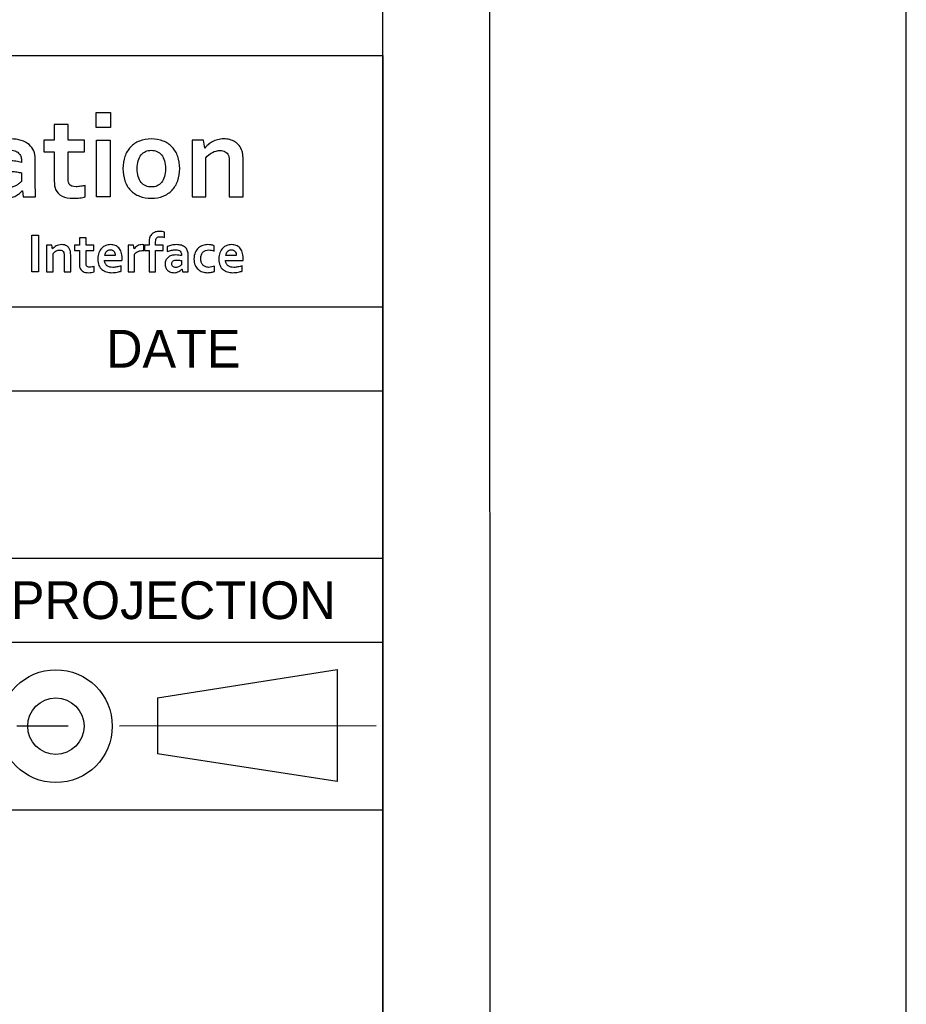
# Model space of a CAD drawing. Header units: inches. Extents: x 0 to 46.8, y 0 to 33.1.
# Tile 11 of 19: x 43.4 to 46.8, y 3.2 to 6.9. Entities that reach past the tile are written whole.
import ezdxf

# ---------------------------------------------------------------- set-up
doc = ezdxf.new("R2010")
doc.units = ezdxf.units.IN
doc.header["$LTSCALE"] = 2.572441
doc.header["$MEASUREMENT"] = 0
doc.linetypes.add('CENTER', pattern=[0.6, 0.375, -0.075, 0.075, -0.075])
doc.layers.add('TOPRW07-FORMAT', color=7, linetype='CONTINUOUS')
doc.styles.add('TEXTSTYLE_2', font='gothic.ttf')

# ---------------------------------------------------------------- blocks, each defined once
blk = doc.blocks.new('216_BL0', base_point=(44.0134, 4.2517))
at = {"layer": 'TOPRW07-FORMAT', "color": 1, "linetype": 'CONTINUOUS'}
for p, q in [((43.9563, 4.3574), (44.6314, 4.4643)), ((44.6314, 4.4643), (44.6314, 4.0428)), ((43.9563, 4.3574), (43.9563, 4.1467)), ((44.6314, 4.0428), (43.9563, 4.1467))]:
    blk.add_line(p, q, dxfattribs=at)
at = {"layer": 'TOPRW07-FORMAT', "color": 2, "linetype": 'CENTER'}
blk.add_line((44.7782, 4.253), (43.2486, 4.2506), dxfattribs=at)
at = {"layer": 'TOPRW07-FORMAT', "color": 2, "linetype": 'CONTINUOUS'}
for radius in [0.212, 0.106]:
    blk.add_circle((43.5742, 4.2511), radius, dxfattribs=at)
blk = doc.blocks.new('M2I_CORP_CI_01_BL1', base_point=(42.4171, 6.2903))
at = {"layer": 'TOPRW07-FORMAT', "color": 7, "linetype": 'CONTINUOUS'}
for p, q in [((43.7253, 6.5576), (43.7799, 6.5576)), ((43.7253, 6.5013), (43.7253, 6.5576)), ((43.7799, 6.5576), (43.7799, 6.5013)), ((43.7799, 6.5013), (43.7253, 6.5013)), ((43.7267, 6.4527), (43.7786, 6.4527)), ((43.7267, 6.24), (43.7267, 6.4527)), ((43.7786, 6.4527), (43.7786, 6.24)), ((43.7786, 6.24), (43.7267, 6.24)), ((43.4836, 5.9579), (43.4836, 6.0966)), ((43.4836, 6.0966), (43.509, 6.0966)), ((43.509, 6.0966), (43.509, 5.9579)), ((43.509, 5.9579), (43.4836, 5.9579))]:
    blk.add_line(p, q, dxfattribs=at)
for points, knots in [([(43.6847, 6.2403), (43.679, 6.2385), (43.672, 6.2373), (43.6639, 6.236), (43.6557, 6.2351), (43.6481, 6.2346), (43.641, 6.2346), (43.6234, 6.2346), (43.6088, 6.2374), (43.5974, 6.243), (43.5861, 6.2488), (43.5779, 6.2572), (43.5733, 6.2681), (43.5699, 6.2758), (43.5683, 6.2864), (43.5683, 6.2996), (43.5683, 6.2996), (43.5683, 6.4099), (43.5683, 6.4099), (43.5683, 6.4099), (43.5287, 6.4099), (43.5287, 6.4099), (43.5287, 6.4099), (43.5287, 6.4527), (43.5287, 6.4527), (43.5287, 6.4527), (43.5683, 6.4527), (43.5683, 6.4527), (43.5683, 6.4527), (43.5683, 6.512), (43.5683, 6.512), (43.5683, 6.512), (43.6203, 6.512), (43.6203, 6.512), (43.6203, 6.512), (43.6203, 6.4527), (43.6203, 6.4527), (43.6203, 6.4527), (43.6816, 6.4527), (43.6816, 6.4527), (43.6816, 6.4527), (43.6816, 6.4099), (43.6816, 6.4099), (43.6816, 6.4099), (43.6203, 6.4099), (43.6203, 6.4099), (43.6203, 6.4099), (43.6203, 6.3064), (43.6203, 6.3064), (43.6203, 6.2982), (43.6215, 6.2922), (43.6239, 6.2882), (43.6285, 6.2815), (43.6371, 6.2783), (43.65, 6.2783), (43.6561, 6.2783), (43.662, 6.2788), (43.668, 6.2797), (43.6739, 6.2805), (43.6795, 6.2816), (43.6847, 6.283), (43.6847, 6.283), (43.6847, 6.2403), (43.6847, 6.2403)], [0, 0, 0, 0, 1, 1, 1, 2, 2, 2, 3, 3, 3, 4, 4, 4, 5, 5, 5, 6, 6, 6, 7, 7, 7, 8, 8, 8, 9, 9, 9, 10, 10, 10, 11, 11, 11, 12, 12, 12, 13, 13, 13, 14, 14, 14, 15, 15, 15, 16, 16, 16, 17, 17, 17, 18, 18, 18, 19, 19, 19, 20, 20, 20, 21, 21, 21, 21]), ([(43.4487, 6.2626), (43.4487, 6.2626), (43.4477, 6.2626), (43.4477, 6.2626), (43.4449, 6.2594), (43.4414, 6.2563), (43.4373, 6.2531), (43.4331, 6.2499), (43.4286, 6.2471), (43.4233, 6.2442), (43.4181, 6.2411), (43.4121, 6.2389), (43.4057, 6.2373), (43.3992, 6.2354), (43.3924, 6.2346), (43.3848, 6.2346), (43.3749, 6.2346), (43.3654, 6.2361), (43.3565, 6.2391), (43.3476, 6.2424), (43.3401, 6.2471), (43.3339, 6.2529), (43.3277, 6.2587), (43.3228, 6.2658), (43.3193, 6.2742), (43.3156, 6.2826), (43.3137, 6.2922), (43.3137, 6.3026), (43.3137, 6.314), (43.3157, 6.3243), (43.32, 6.3331), (43.3241, 6.3423), (43.3298, 6.35), (43.3375, 6.3563), (43.3449, 6.3625), (43.3538, 6.3673), (43.3642, 6.3706), (43.3746, 6.374), (43.3861, 6.3754), (43.3986, 6.3754), (43.4079, 6.3754), (43.4164, 6.3749), (43.4241, 6.3738), (43.4318, 6.3728), (43.4386, 6.3713), (43.4444, 6.3697), (43.4444, 6.3697), (43.4444, 6.3782), (43.4444, 6.3782), (43.4444, 6.3833), (43.4436, 6.3879), (43.442, 6.3927), (43.4403, 6.3972), (43.4376, 6.4013), (43.4338, 6.4049), (43.4302, 6.4085), (43.4253, 6.4114), (43.4193, 6.4135), (43.4133, 6.4154), (43.406, 6.4166), (43.3974, 6.4166), (43.3869, 6.4166), (43.3763, 6.4154), (43.3658, 6.4131), (43.3552, 6.4107), (43.3438, 6.4072), (43.3314, 6.4026), (43.3314, 6.4026), (43.3314, 6.4432), (43.3314, 6.4432), (43.3422, 6.4478), (43.3535, 6.4515), (43.3655, 6.4539), (43.3775, 6.4564), (43.3901, 6.4579), (43.4032, 6.4579), (43.4187, 6.4579), (43.4325, 6.4559), (43.444, 6.4521), (43.4556, 6.4485), (43.4654, 6.4432), (43.4731, 6.4364), (43.4811, 6.4298), (43.4868, 6.422), (43.4908, 6.4131), (43.4946, 6.4037), (43.4965, 6.394), (43.4965, 6.3833), (43.4965, 6.3833), (43.4965, 6.3032), (43.4965, 6.3032), (43.4965, 6.2891), (43.4967, 6.2773), (43.497, 6.267), (43.4973, 6.257), (43.4976, 6.248), (43.4978, 6.24), (43.4978, 6.24), (43.451, 6.24), (43.451, 6.24), (43.451, 6.24), (43.4487, 6.2626), (43.4487, 6.2626)], [0, 0, 0, 0, 1, 1, 1, 2, 2, 2, 3, 3, 3, 4, 4, 4, 5, 5, 5, 6, 6, 6, 7, 7, 7, 8, 8, 8, 9, 9, 9, 10, 10, 10, 11, 11, 11, 12, 12, 12, 13, 13, 13, 14, 14, 14, 15, 15, 15, 16, 16, 16, 17, 17, 17, 18, 18, 18, 19, 19, 19, 20, 20, 20, 21, 21, 21, 22, 22, 22, 23, 23, 23, 24, 24, 24, 25, 25, 25, 26, 26, 26, 27, 27, 27, 28, 28, 28, 29, 29, 29, 30, 30, 30, 31, 31, 31, 32, 32, 32, 33, 33, 33, 34, 34, 34, 34]), ([(44.0397, 6.3463), (44.0397, 6.3296), (44.0372, 6.3144), (44.0322, 6.3007), (44.0273, 6.2867), (44.0203, 6.2749), (44.011, 6.2652), (44.0017, 6.2555), (43.9906, 6.248), (43.9772, 6.2425), (43.9641, 6.2373), (43.9495, 6.2346), (43.9333, 6.2346), (43.9165, 6.2346), (43.9015, 6.2373), (43.8882, 6.2425), (43.875, 6.248), (43.8639, 6.2555), (43.8545, 6.2652), (43.8453, 6.2749), (43.8383, 6.2867), (43.8335, 6.3007), (43.8287, 6.3144), (43.8261, 6.3296), (43.8261, 6.3463), (43.8261, 6.363), (43.8287, 6.3781), (43.8336, 6.3919), (43.8385, 6.4056), (43.8456, 6.4174), (43.8549, 6.427), (43.8642, 6.4369), (43.8754, 6.4444), (43.8885, 6.4499), (43.9018, 6.4553), (43.9165, 6.4579), (43.9327, 6.4579), (43.9495, 6.4579), (43.9644, 6.4553), (43.9777, 6.4499), (43.9908, 6.4444), (44.002, 6.4369), (44.0113, 6.427), (44.0204, 6.4174), (44.0275, 6.4056), (44.0323, 6.3919), (44.0374, 6.3781), (44.0397, 6.363), (44.0397, 6.3463)], [0, 0, 0, 0, 1, 1, 1, 2, 2, 2, 3, 3, 3, 4, 4, 4, 5, 5, 5, 6, 6, 6, 7, 7, 7, 8, 8, 8, 9, 9, 9, 10, 10, 10, 11, 11, 11, 12, 12, 12, 13, 13, 13, 14, 14, 14, 15, 15, 15, 16, 16, 16, 16]), ([(44.1336, 6.4231), (44.1336, 6.4231), (44.1346, 6.4231), (44.1346, 6.4231), (44.1375, 6.4273), (44.1414, 6.4318), (44.1461, 6.436), (44.1509, 6.4402), (44.1563, 6.4438), (44.1622, 6.4472), (44.1682, 6.4503), (44.1748, 6.453), (44.1822, 6.455), (44.1893, 6.4568), (44.1971, 6.4579), (44.2051, 6.4579), (44.2131, 6.4579), (44.2204, 6.4568), (44.2278, 6.4553), (44.2349, 6.4535), (44.2415, 6.4506), (44.2475, 6.4469), (44.2535, 6.4432), (44.2589, 6.4384), (44.2634, 6.4326), (44.2681, 6.4266), (44.2718, 6.4196), (44.2743, 6.4114), (44.2758, 6.4069), (44.2768, 6.4018), (44.2773, 6.3967), (44.2777, 6.3911), (44.2782, 6.385), (44.2782, 6.3781), (44.2782, 6.3781), (44.2782, 6.24), (44.2782, 6.24), (44.2782, 6.24), (44.226, 6.24), (44.226, 6.24), (44.226, 6.24), (44.226, 6.3699), (44.226, 6.3699), (44.226, 6.3754), (44.2258, 6.3805), (44.2253, 6.3848), (44.225, 6.3885), (44.2241, 6.3922), (44.223, 6.3952), (44.2203, 6.4021), (44.2164, 6.4069), (44.211, 6.4099), (44.2057, 6.4128), (44.1992, 6.4143), (44.1917, 6.4143), (44.1815, 6.4143), (44.1719, 6.4117), (44.1625, 6.4072), (44.1533, 6.4023), (44.145, 6.3955), (44.1378, 6.3863), (44.1378, 6.3863), (44.1378, 6.24), (44.1378, 6.24), (44.1378, 6.24), (44.086, 6.24), (44.086, 6.24), (44.086, 6.24), (44.086, 6.4527), (44.086, 6.4527), (44.086, 6.4527), (44.1288, 6.4527), (44.1288, 6.4527), (44.1288, 6.4527), (44.1336, 6.4231), (44.1336, 6.4231)], [0, 0, 0, 0, 1, 1, 1, 2, 2, 2, 3, 3, 3, 4, 4, 4, 5, 5, 5, 6, 6, 6, 7, 7, 7, 8, 8, 8, 9, 9, 9, 10, 10, 10, 11, 11, 11, 12, 12, 12, 13, 13, 13, 14, 14, 14, 15, 15, 15, 16, 16, 16, 17, 17, 17, 18, 18, 18, 19, 19, 19, 20, 20, 20, 21, 21, 21, 22, 22, 22, 23, 23, 23, 24, 24, 24, 25, 25, 25, 25]), ([(43.986, 6.3463), (43.986, 6.3574), (43.9847, 6.3673), (43.982, 6.376), (43.9795, 6.3848), (43.9757, 6.3919), (43.9711, 6.3978), (43.9663, 6.4036), (43.9609, 6.408), (43.9543, 6.411), (43.9476, 6.4138), (43.9405, 6.4152), (43.9327, 6.4152), (43.9251, 6.4152), (43.9181, 6.4138), (43.9116, 6.411), (43.905, 6.408), (43.8994, 6.4036), (43.8948, 6.3978), (43.8901, 6.3919), (43.8865, 6.3848), (43.8839, 6.376), (43.8812, 6.3673), (43.8799, 6.3574), (43.8799, 6.3463), (43.8799, 6.3349), (43.8812, 6.325), (43.8839, 6.3164), (43.8865, 6.3077), (43.8901, 6.3007), (43.8949, 6.2947), (43.8996, 6.2889), (43.9052, 6.2844), (43.9118, 6.2816), (43.9182, 6.2786), (43.9253, 6.2773), (43.9333, 6.2773), (43.9409, 6.2773), (43.948, 6.2786), (43.9545, 6.2816), (43.9609, 6.2844), (43.9663, 6.2889), (43.9711, 6.2947), (43.9757, 6.3007), (43.9795, 6.3077), (43.982, 6.3164), (43.9847, 6.325), (43.986, 6.3349), (43.986, 6.3463)], [0, 0, 0, 0, 1, 1, 1, 2, 2, 2, 3, 3, 3, 4, 4, 4, 5, 5, 5, 6, 6, 6, 7, 7, 7, 8, 8, 8, 9, 9, 9, 10, 10, 10, 11, 11, 11, 12, 12, 12, 13, 13, 13, 14, 14, 14, 15, 15, 15, 16, 16, 16, 16]), ([(43.4444, 6.3306), (43.4395, 6.3316), (43.4338, 6.3328), (43.4273, 6.3338), (43.421, 6.3347), (43.4145, 6.3353), (43.4079, 6.3353), (43.3951, 6.3353), (43.3852, 6.3326), (43.3777, 6.3275), (43.3703, 6.3227), (43.3666, 6.3149), (43.3666, 6.3045), (43.3666, 6.2996), (43.3674, 6.2955), (43.3692, 6.292), (43.3707, 6.2882), (43.3731, 6.2853), (43.3759, 6.283), (43.3789, 6.2807), (43.3822, 6.279), (43.386, 6.2777), (43.3898, 6.2764), (43.3938, 6.2761), (43.3981, 6.2761), (43.4032, 6.2761), (43.4083, 6.2766), (43.4129, 6.2781), (43.4176, 6.2794), (43.4219, 6.2813), (43.4258, 6.2833), (43.4299, 6.2855), (43.4333, 6.2877), (43.4366, 6.2905), (43.4397, 6.2932), (43.4423, 6.2958), (43.4444, 6.2981), (43.4444, 6.2981), (43.4444, 6.3306), (43.4444, 6.3306)], [0, 0, 0, 0, 1, 1, 1, 2, 2, 2, 3, 3, 3, 4, 4, 4, 5, 5, 5, 6, 6, 6, 7, 7, 7, 8, 8, 8, 9, 9, 9, 10, 10, 10, 11, 11, 11, 12, 12, 12, 13, 13, 13, 13]), ([(43.9827, 6.088), (43.9802, 6.0885), (43.9773, 6.0892), (43.9744, 6.0896), (43.9715, 6.09), (43.9689, 6.0902), (43.9663, 6.0902), (43.9635, 6.0902), (43.9611, 6.0899), (43.959, 6.0895), (43.9568, 6.0887), (43.955, 6.0876), (43.9534, 6.0861), (43.9521, 6.0846), (43.9509, 6.0824), (43.9502, 6.0801), (43.9495, 6.0778), (43.949, 6.0748), (43.949, 6.0714), (43.949, 6.0714), (43.949, 6.0582), (43.949, 6.0582), (43.949, 6.0582), (43.9769, 6.0582), (43.9769, 6.0582), (43.9769, 6.0582), (43.9769, 6.0381), (43.9769, 6.0381), (43.9769, 6.0381), (43.949, 6.0381), (43.949, 6.0381), (43.949, 6.0381), (43.949, 5.9579), (43.949, 5.9579), (43.949, 5.9579), (43.9246, 5.9579), (43.9246, 5.9579), (43.9246, 5.9579), (43.9246, 6.0381), (43.9246, 6.0381), (43.9246, 6.0381), (43.9076, 6.0381), (43.9076, 6.0381), (43.9076, 6.0381), (43.9076, 6.0582), (43.9076, 6.0582), (43.9076, 6.0582), (43.9246, 6.0582), (43.9246, 6.0582), (43.9246, 6.0582), (43.9246, 6.0701), (43.9246, 6.0701), (43.9246, 6.0771), (43.9255, 6.0833), (43.9275, 6.0884), (43.9294, 6.0933), (43.9322, 6.0978), (43.9356, 6.1007), (43.9393, 6.1042), (43.9434, 6.1064), (43.948, 6.1081), (43.9529, 6.1097), (43.958, 6.1103), (43.9637, 6.1103), (43.9672, 6.1103), (43.9705, 6.1101), (43.9739, 6.1094), (43.9773, 6.109), (43.9804, 6.1083), (43.9827, 6.1074), (43.9827, 6.1074), (43.9827, 6.088), (43.9827, 6.088)], [0, 0, 0, 0, 1, 1, 1, 2, 2, 2, 3, 3, 3, 4, 4, 4, 5, 5, 5, 6, 6, 6, 7, 7, 7, 8, 8, 8, 9, 9, 9, 10, 10, 10, 11, 11, 11, 12, 12, 12, 13, 13, 13, 14, 14, 14, 15, 15, 15, 16, 16, 16, 17, 17, 17, 18, 18, 18, 19, 19, 19, 20, 20, 20, 21, 21, 21, 22, 22, 22, 23, 23, 23, 24, 24, 24, 24]), ([(43.7179, 5.9579), (43.7151, 5.9573), (43.7117, 5.9564), (43.7081, 5.956), (43.7043, 5.9556), (43.7006, 5.9552), (43.6974, 5.9552), (43.689, 5.9552), (43.682, 5.9565), (43.6766, 5.9593), (43.6714, 5.9622), (43.6677, 5.966), (43.6654, 5.9711), (43.6637, 5.9747), (43.663, 5.9798), (43.663, 5.986), (43.663, 5.986), (43.663, 6.0381), (43.663, 6.0381), (43.663, 6.0381), (43.6444, 6.0381), (43.6444, 6.0381), (43.6444, 6.0381), (43.6444, 6.0582), (43.6444, 6.0582), (43.6444, 6.0582), (43.663, 6.0582), (43.663, 6.0582), (43.663, 6.0582), (43.663, 6.0863), (43.663, 6.0863), (43.663, 6.0863), (43.6876, 6.0863), (43.6876, 6.0863), (43.6876, 6.0863), (43.6876, 6.0582), (43.6876, 6.0582), (43.6876, 6.0582), (43.7166, 6.0582), (43.7166, 6.0582), (43.7166, 6.0582), (43.7166, 6.0381), (43.7166, 6.0381), (43.7166, 6.0381), (43.6876, 6.0381), (43.6876, 6.0381), (43.6876, 6.0381), (43.6876, 5.9892), (43.6876, 5.9892), (43.6876, 5.9854), (43.6881, 5.9825), (43.6893, 5.9807), (43.6914, 5.9774), (43.6954, 5.9759), (43.7016, 5.9759), (43.7045, 5.9759), (43.7073, 5.9761), (43.7101, 5.9767), (43.7129, 5.977), (43.7154, 5.9776), (43.7179, 5.9781), (43.7179, 5.9781), (43.7179, 5.9579), (43.7179, 5.9579)], [0, 0, 0, 0, 1, 1, 1, 2, 2, 2, 3, 3, 3, 4, 4, 4, 5, 5, 5, 6, 6, 6, 7, 7, 7, 8, 8, 8, 9, 9, 9, 10, 10, 10, 11, 11, 11, 12, 12, 12, 13, 13, 13, 14, 14, 14, 15, 15, 15, 16, 16, 16, 17, 17, 17, 18, 18, 18, 19, 19, 19, 20, 20, 20, 21, 21, 21, 21]), ([(43.5617, 6.0443), (43.5617, 6.0443), (43.562, 6.0443), (43.562, 6.0443), (43.5635, 6.0463), (43.5653, 6.0482), (43.5675, 6.0504), (43.5697, 6.0524), (43.5723, 6.0542), (43.575, 6.0557), (43.5778, 6.0571), (43.5809, 6.0582), (43.5844, 6.0592), (43.5877, 6.0601), (43.5915, 6.0606), (43.5954, 6.0606), (43.5991, 6.0606), (43.6026, 6.0602), (43.606, 6.0595), (43.6094, 6.0587), (43.6126, 6.0571), (43.6154, 6.0556), (43.6183, 6.0539), (43.6207, 6.0514), (43.6229, 6.0485), (43.625, 6.0461), (43.6268, 6.0424), (43.628, 6.0387), (43.6286, 6.0366), (43.6291, 6.0343), (43.6293, 6.0319), (43.6296, 6.0292), (43.6298, 6.0262), (43.6298, 6.0229), (43.6298, 6.0229), (43.6298, 5.9579), (43.6298, 5.9579), (43.6298, 5.9579), (43.6053, 5.9579), (43.6053, 5.9579), (43.6053, 5.9579), (43.6053, 6.0192), (43.6053, 6.0192), (43.6053, 6.0217), (43.6051, 6.0243), (43.6048, 6.026), (43.6047, 6.028), (43.6043, 6.0299), (43.6036, 6.0314), (43.6026, 6.0344), (43.6005, 6.0366), (43.5982, 6.0381), (43.5956, 6.0394), (43.5926, 6.0401), (43.5891, 6.0401), (43.5842, 6.0401), (43.5794, 6.0388), (43.5754, 6.0367), (43.5708, 6.0345), (43.5669, 6.0314), (43.5635, 6.0271), (43.5635, 6.0271), (43.5635, 5.9579), (43.5635, 5.9579), (43.5635, 5.9579), (43.539, 5.9579), (43.539, 5.9579), (43.539, 5.9579), (43.539, 6.0582), (43.539, 6.0582), (43.539, 6.0582), (43.5593, 6.0582), (43.5593, 6.0582), (43.5593, 6.0582), (43.5617, 6.0443), (43.5617, 6.0443)], [0, 0, 0, 0, 1, 1, 1, 2, 2, 2, 3, 3, 3, 4, 4, 4, 5, 5, 5, 6, 6, 6, 7, 7, 7, 8, 8, 8, 9, 9, 9, 10, 10, 10, 11, 11, 11, 12, 12, 12, 13, 13, 13, 14, 14, 14, 15, 15, 15, 16, 16, 16, 17, 17, 17, 18, 18, 18, 19, 19, 19, 20, 20, 20, 21, 21, 21, 22, 22, 22, 23, 23, 23, 24, 24, 24, 25, 25, 25, 25]), ([(43.7887, 5.9749), (43.7935, 5.9749), (43.7985, 5.9757), (43.8037, 5.9767), (43.8088, 5.9774), (43.814, 5.9789), (43.8194, 5.9807), (43.8194, 5.9807), (43.8194, 5.9608), (43.8194, 5.9608), (43.8163, 5.9597), (43.8114, 5.9585), (43.805, 5.9573), (43.7983, 5.956), (43.7914, 5.9552), (43.7845, 5.9552), (43.7774, 5.9552), (43.7706, 5.9561), (43.7642, 5.9581), (43.7578, 5.9599), (43.7522, 5.9629), (43.7474, 5.9668), (43.7427, 5.9709), (43.7389, 5.9763), (43.7361, 5.9828), (43.7333, 5.9891), (43.7319, 5.997), (43.7319, 6.0064), (43.7319, 6.0155), (43.7333, 6.0234), (43.7358, 6.0303), (43.7385, 6.037), (43.742, 6.0429), (43.7465, 6.0471), (43.7508, 6.0517), (43.756, 6.0551), (43.7616, 6.0571), (43.7673, 6.0595), (43.7731, 6.0606), (43.7792, 6.0606), (43.7856, 6.0606), (43.7914, 6.0596), (43.7968, 6.0578), (43.8022, 6.056), (43.8068, 6.0528), (43.8107, 6.0485), (43.8145, 6.0446), (43.8177, 6.0392), (43.8197, 6.0327), (43.822, 6.0261), (43.823, 6.0185), (43.823, 6.0095), (43.8229, 6.0062), (43.8229, 6.0031), (43.8227, 6.0009), (43.8227, 6.0009), (43.757, 6.0009), (43.757, 6.0009), (43.7574, 5.9962), (43.7584, 5.9922), (43.7601, 5.9888), (43.7618, 5.9858), (43.7641, 5.983), (43.7669, 5.981), (43.7696, 5.9789), (43.7728, 5.9774), (43.7767, 5.9764), (43.7804, 5.9757), (43.7845, 5.9749), (43.7887, 5.9749)], [0, 0, 0, 0, 1, 1, 1, 2, 2, 2, 3, 3, 3, 4, 4, 4, 5, 5, 5, 6, 6, 6, 7, 7, 7, 8, 8, 8, 9, 9, 9, 10, 10, 10, 11, 11, 11, 12, 12, 12, 13, 13, 13, 14, 14, 14, 15, 15, 15, 16, 16, 16, 17, 17, 17, 18, 18, 18, 19, 19, 19, 20, 20, 20, 21, 21, 21, 22, 22, 22, 23, 23, 23, 23]), ([(43.779, 6.0416), (43.7758, 6.0416), (43.773, 6.0411), (43.7706, 6.04), (43.7682, 6.0386), (43.7662, 6.0371), (43.7643, 6.0352), (43.7627, 6.0331), (43.7612, 6.0308), (43.7602, 6.0283), (43.7592, 6.0257), (43.7585, 6.0229), (43.7581, 6.0199), (43.7581, 6.0199), (43.7976, 6.0199), (43.7976, 6.0199), (43.7976, 6.0229), (43.7972, 6.0257), (43.7963, 6.0283), (43.7956, 6.0308), (43.7944, 6.0331), (43.7929, 6.0352), (43.7912, 6.0371), (43.7894, 6.0386), (43.7871, 6.04), (43.7848, 6.0411), (43.7821, 6.0416), (43.779, 6.0416)], [0, 0, 0, 0, 1, 1, 1, 2, 2, 2, 3, 3, 3, 4, 4, 4, 5, 5, 5, 6, 6, 6, 7, 7, 7, 8, 8, 8, 9, 9, 9, 9]), ([(43.9054, 6.0387), (43.9054, 6.0387), (43.9033, 6.0387), (43.9033, 6.0387), (43.8959, 6.0387), (43.8892, 6.0376), (43.8835, 6.0353), (43.8779, 6.0331), (43.8734, 6.0299), (43.8703, 6.025), (43.8703, 6.025), (43.8703, 5.9579), (43.8703, 5.9579), (43.8703, 5.9579), (43.8459, 5.9579), (43.8459, 5.9579), (43.8459, 5.9579), (43.8459, 6.0582), (43.8459, 6.0582), (43.8459, 6.0582), (43.8661, 6.0582), (43.8661, 6.0582), (43.8661, 6.0582), (43.8683, 6.0443), (43.8683, 6.0443), (43.8683, 6.0443), (43.8688, 6.0443), (43.8688, 6.0443), (43.8717, 6.0493), (43.8757, 6.0534), (43.8807, 6.0563), (43.8859, 6.0592), (43.892, 6.0606), (43.8991, 6.0606), (43.9015, 6.0606), (43.9037, 6.0604), (43.9054, 6.0602), (43.9054, 6.0602), (43.9054, 6.0387), (43.9054, 6.0387)], [0, 0, 0, 0, 1, 1, 1, 2, 2, 2, 3, 3, 3, 4, 4, 4, 5, 5, 5, 6, 6, 6, 7, 7, 7, 8, 8, 8, 9, 9, 9, 10, 10, 10, 11, 11, 11, 12, 12, 12, 13, 13, 13, 13]), ([(44.0485, 5.9684), (44.0485, 5.9684), (44.048, 5.9684), (44.048, 5.9684), (44.0466, 5.9672), (44.045, 5.9657), (44.0432, 5.9639), (44.0413, 5.9624), (44.0391, 5.9612), (44.0364, 5.9599), (44.034, 5.9585), (44.0312, 5.9575), (44.0282, 5.9564), (44.0253, 5.9556), (44.022, 5.9552), (44.0184, 5.9552), (44.0135, 5.9552), (44.0093, 5.956), (44.0051, 5.9575), (44.001, 5.9591), (43.9973, 5.9612), (43.9944, 5.9638), (43.9915, 5.9667), (43.9891, 5.9701), (43.9875, 5.9742), (43.9855, 5.978), (43.9849, 5.9825), (43.9849, 5.9874), (43.9849, 5.9928), (43.9859, 5.9977), (43.9878, 6.0018), (43.9897, 6.0062), (43.9925, 6.0098), (43.9961, 6.0126), (43.9995, 6.0158), (44.0037, 6.018), (44.0087, 6.0195), (44.0135, 6.0212), (44.019, 6.0217), (44.0249, 6.0217), (44.0294, 6.0217), (44.0332, 6.0215), (44.0368, 6.0211), (44.0405, 6.0204), (44.0437, 6.0199), (44.0465, 6.0192), (44.0465, 6.0192), (44.0465, 6.0229), (44.0465, 6.0229), (44.0465, 6.0254), (44.0462, 6.0277), (44.0454, 6.0299), (44.0446, 6.0321), (44.0432, 6.0338), (44.0415, 6.0357), (44.0397, 6.0375), (44.0376, 6.0387), (44.0347, 6.0396), (44.0318, 6.0409), (44.0284, 6.0412), (44.0243, 6.0412), (44.0194, 6.0412), (44.0145, 6.0407), (44.0094, 6.0396), (44.0044, 6.0385), (43.999, 6.0367), (43.9931, 6.0347), (43.9931, 6.0347), (43.9931, 6.0539), (43.9931, 6.0539), (43.9984, 6.056), (44.0037, 6.0576), (44.0094, 6.0588), (44.015, 6.0601), (44.0208, 6.0605), (44.0271, 6.0606), (44.0344, 6.0606), (44.0407, 6.0599), (44.0463, 6.058), (44.0519, 6.0562), (44.0564, 6.0539), (44.0601, 6.0507), (44.0636, 6.0476), (44.0666, 6.0437), (44.0683, 6.0396), (44.0701, 6.0352), (44.0711, 6.0305), (44.0711, 6.0254), (44.0711, 6.0254), (44.0711, 5.9878), (44.0711, 5.9878), (44.0711, 5.9811), (44.0713, 5.9752), (44.0713, 5.9707), (44.0714, 5.9659), (44.0716, 5.9616), (44.0717, 5.9579), (44.0717, 5.9579), (44.0496, 5.9579), (44.0496, 5.9579), (44.0496, 5.9579), (44.0485, 5.9684), (44.0485, 5.9684)], [0, 0, 0, 0, 1, 1, 1, 2, 2, 2, 3, 3, 3, 4, 4, 4, 5, 5, 5, 6, 6, 6, 7, 7, 7, 8, 8, 8, 9, 9, 9, 10, 10, 10, 11, 11, 11, 12, 12, 12, 13, 13, 13, 14, 14, 14, 15, 15, 15, 16, 16, 16, 17, 17, 17, 18, 18, 18, 19, 19, 19, 20, 20, 20, 21, 21, 21, 22, 22, 22, 23, 23, 23, 24, 24, 24, 25, 25, 25, 26, 26, 26, 27, 27, 27, 28, 28, 28, 29, 29, 29, 30, 30, 30, 31, 31, 31, 32, 32, 32, 33, 33, 33, 34, 34, 34, 34]), ([(44.1709, 5.96), (44.1678, 5.9588), (44.164, 5.9576), (44.1595, 5.9566), (44.155, 5.9556), (44.1503, 5.9552), (44.1453, 5.9552), (44.138, 5.9552), (44.1312, 5.9564), (44.1251, 5.9585), (44.1187, 5.9605), (44.1133, 5.9635), (44.1087, 5.9679), (44.1039, 5.9721), (44.1001, 5.9774), (44.0974, 5.984), (44.0948, 5.9902), (44.0934, 5.9979), (44.0934, 6.0065), (44.0934, 6.0162), (44.0949, 6.0243), (44.0981, 6.0314), (44.1012, 6.0383), (44.1053, 6.0439), (44.1102, 6.0481), (44.1152, 6.0524), (44.1207, 6.0557), (44.1269, 6.0576), (44.1331, 6.0596), (44.1391, 6.0606), (44.1452, 6.0606), (44.1496, 6.0606), (44.154, 6.0602), (44.158, 6.0595), (44.1622, 6.0587), (44.166, 6.0576), (44.1694, 6.0563), (44.1694, 6.0563), (44.1694, 6.0362), (44.1694, 6.0362), (44.1664, 6.0376), (44.1631, 6.0386), (44.1595, 6.0394), (44.1563, 6.0404), (44.1526, 6.0407), (44.1486, 6.0407), (44.1448, 6.0407), (44.1409, 6.04), (44.1373, 6.0387), (44.1338, 6.0376), (44.1306, 6.0357), (44.1278, 6.033), (44.1251, 6.0303), (44.1228, 6.0271), (44.1211, 6.0226), (44.1196, 6.0184), (44.1188, 6.0131), (44.1188, 6.007), (44.1188, 6.0026), (44.1194, 5.9984), (44.1207, 5.9945), (44.1219, 5.9906), (44.1238, 5.9874), (44.1261, 5.9846), (44.1286, 5.982), (44.1316, 5.9795), (44.1353, 5.9779), (44.1389, 5.9763), (44.1432, 5.9752), (44.1483, 5.9752), (44.1528, 5.9752), (44.157, 5.9758), (44.1605, 5.9768), (44.1643, 5.9776), (44.1677, 5.9785), (44.1709, 5.98), (44.1709, 5.98), (44.1709, 5.96), (44.1709, 5.96)], [0, 0, 0, 0, 1, 1, 1, 2, 2, 2, 3, 3, 3, 4, 4, 4, 5, 5, 5, 6, 6, 6, 7, 7, 7, 8, 8, 8, 9, 9, 9, 10, 10, 10, 11, 11, 11, 12, 12, 12, 13, 13, 13, 14, 14, 14, 15, 15, 15, 16, 16, 16, 17, 17, 17, 18, 18, 18, 19, 19, 19, 20, 20, 20, 21, 21, 21, 22, 22, 22, 23, 23, 23, 24, 24, 24, 25, 25, 25, 26, 26, 26, 26]), ([(44.2438, 5.9749), (44.2485, 5.9749), (44.2535, 5.9757), (44.2586, 5.9767), (44.2639, 5.9774), (44.2691, 5.9789), (44.2744, 5.9807), (44.2744, 5.9807), (44.2744, 5.9608), (44.2744, 5.9608), (44.2712, 5.9597), (44.2663, 5.9585), (44.2599, 5.9573), (44.2533, 5.956), (44.2465, 5.9552), (44.2395, 5.9552), (44.2323, 5.9552), (44.2255, 5.9561), (44.2193, 5.9581), (44.2127, 5.9599), (44.2072, 5.9629), (44.2026, 5.9668), (44.1977, 5.9709), (44.194, 5.9763), (44.1912, 5.9828), (44.1884, 5.9891), (44.187, 5.997), (44.187, 6.0064), (44.187, 6.0155), (44.1882, 6.0234), (44.1908, 6.0303), (44.1936, 6.037), (44.1971, 6.0429), (44.2014, 6.0471), (44.2059, 6.0517), (44.2109, 6.0551), (44.2166, 6.0571), (44.2224, 6.0595), (44.2282, 6.0606), (44.2343, 6.0606), (44.2407, 6.0606), (44.2465, 6.0596), (44.2518, 6.0578), (44.2572, 6.056), (44.2617, 6.0528), (44.2658, 6.0485), (44.2695, 6.0446), (44.2726, 6.0392), (44.2747, 6.0327), (44.277, 6.0261), (44.2782, 6.0185), (44.2782, 6.0095), (44.2779, 6.0062), (44.2779, 6.0031), (44.2777, 6.0009), (44.2777, 6.0009), (44.212, 6.0009), (44.212, 6.0009), (44.2123, 5.9962), (44.2135, 5.9922), (44.2152, 5.9888), (44.2168, 5.9858), (44.2191, 5.983), (44.2219, 5.981), (44.2247, 5.9789), (44.228, 5.9774), (44.2317, 5.9764), (44.2355, 5.9757), (44.2395, 5.9749), (44.2438, 5.9749)], [0, 0, 0, 0, 1, 1, 1, 2, 2, 2, 3, 3, 3, 4, 4, 4, 5, 5, 5, 6, 6, 6, 7, 7, 7, 8, 8, 8, 9, 9, 9, 10, 10, 10, 11, 11, 11, 12, 12, 12, 13, 13, 13, 14, 14, 14, 15, 15, 15, 16, 16, 16, 17, 17, 17, 18, 18, 18, 19, 19, 19, 20, 20, 20, 21, 21, 21, 22, 22, 22, 23, 23, 23, 23]), ([(44.2339, 6.0416), (44.2308, 6.0416), (44.2281, 6.0411), (44.2257, 6.04), (44.2234, 6.0386), (44.2213, 6.0371), (44.2194, 6.0352), (44.2176, 6.0331), (44.2163, 6.0308), (44.2152, 6.0283), (44.2141, 6.0257), (44.2135, 6.0229), (44.2131, 6.0199), (44.2131, 6.0199), (44.2526, 6.0199), (44.2526, 6.0199), (44.2526, 6.0229), (44.2522, 6.0257), (44.2515, 6.0283), (44.2505, 6.0308), (44.2492, 6.0331), (44.2479, 6.0352), (44.2463, 6.0371), (44.2444, 6.0386), (44.2421, 6.04), (44.2397, 6.0411), (44.237, 6.0416), (44.2339, 6.0416)], [0, 0, 0, 0, 1, 1, 1, 2, 2, 2, 3, 3, 3, 4, 4, 4, 5, 5, 5, 6, 6, 6, 7, 7, 7, 8, 8, 8, 9, 9, 9, 9]), ([(44.0465, 6.0006), (44.0442, 6.0011), (44.0415, 6.0016), (44.0383, 6.0021), (44.0353, 6.0025), (44.0323, 6.0027), (44.0294, 6.0027), (44.0232, 6.0027), (44.0187, 6.0016), (44.015, 5.9994), (44.0115, 5.9969), (44.0098, 5.9932), (44.0098, 5.9882), (44.0098, 5.986), (44.0102, 5.9841), (44.011, 5.9824), (44.0118, 5.9807), (44.0128, 5.9793), (44.0142, 5.9781), (44.0155, 5.977), (44.0172, 5.9763), (44.0189, 5.9757), (44.0207, 5.975), (44.0226, 5.9749), (44.0247, 5.9749), (44.0271, 5.9749), (44.0294, 5.9752), (44.0316, 5.9759), (44.0338, 5.9767), (44.036, 5.9774), (44.0377, 5.9783), (44.0397, 5.9793), (44.0413, 5.9804), (44.0428, 5.9817), (44.0442, 5.983), (44.0454, 5.9843), (44.0465, 5.9852), (44.0465, 5.9852), (44.0465, 6.0006), (44.0465, 6.0006)], [0, 0, 0, 0, 1, 1, 1, 2, 2, 2, 3, 3, 3, 4, 4, 4, 5, 5, 5, 6, 6, 6, 7, 7, 7, 8, 8, 8, 9, 9, 9, 10, 10, 10, 11, 11, 11, 12, 12, 12, 13, 13, 13, 13])]:
    blk.add_open_spline(points, degree=3, knots=knots, dxfattribs=at)

msp = doc.modelspace()

# ---------------------------------------------------------------- linework, layer by layer
at = {"layer": 'TOPRW07-FORMAT', "color": 7, "linetype": 'CONTINUOUS'}
for p, q in [((46.771654, 0), (46.771654, 33.070866)), ((45.207978, 1.574803), (45.19685, 31.496063)), ((44.80315, 1.574803), (44.80315, 31.102362))]:
    msp.add_line(p, q, dxfattribs=at)
at = {"layer": 'TOPRW07-FORMAT', "color": 2, "linetype": 'CONTINUOUS'}
for p, q in [((35.35433, 6.771652), (44.803149, 6.771652)), ((44.803149, 6.771652), (44.803149, 1.574802)), ((35.35433, 5.82677), (44.803149, 5.82677)), ((35.35433, 5.51181), (44.803149, 5.51181)), ((40.078739, 4.881888), (44.803149, 4.881888)), ((35.35433, 4.566928), (44.803149, 4.566928)), ((40.078739, 3.937006), (44.803149, 3.937006))]:
    msp.add_line(p, q, dxfattribs=at)

# ---------------------------------------------------------------- block references
for name, p in [('M2I_CORP_CI_01_BL1', (42.417144, 6.290256)), ('216_BL0', (44.013399, 4.251698))]:
    msp.add_blockref(name, p, dxfattribs=at)

# ---------------------------------------------------------------- texts
at = {"layer": 'TOPRW07-FORMAT', "color": 2, "linetype": 'CONTINUOUS', "char_height": 0.1417323, "attachment_point": 2, "line_spacing_factor": 0.9, "style": 'TEXTSTYLE_2'}
for s, insert, width in [('DATE', (44.015747, 5.740156), 0.45894721), ('PROJECTION', (44.015747, 4.795274), 1.14013518)]:
    msp.add_mtext(s, dxfattribs=dict(at, insert=insert, width=width))

doc.saveas('drawing.dxf')
